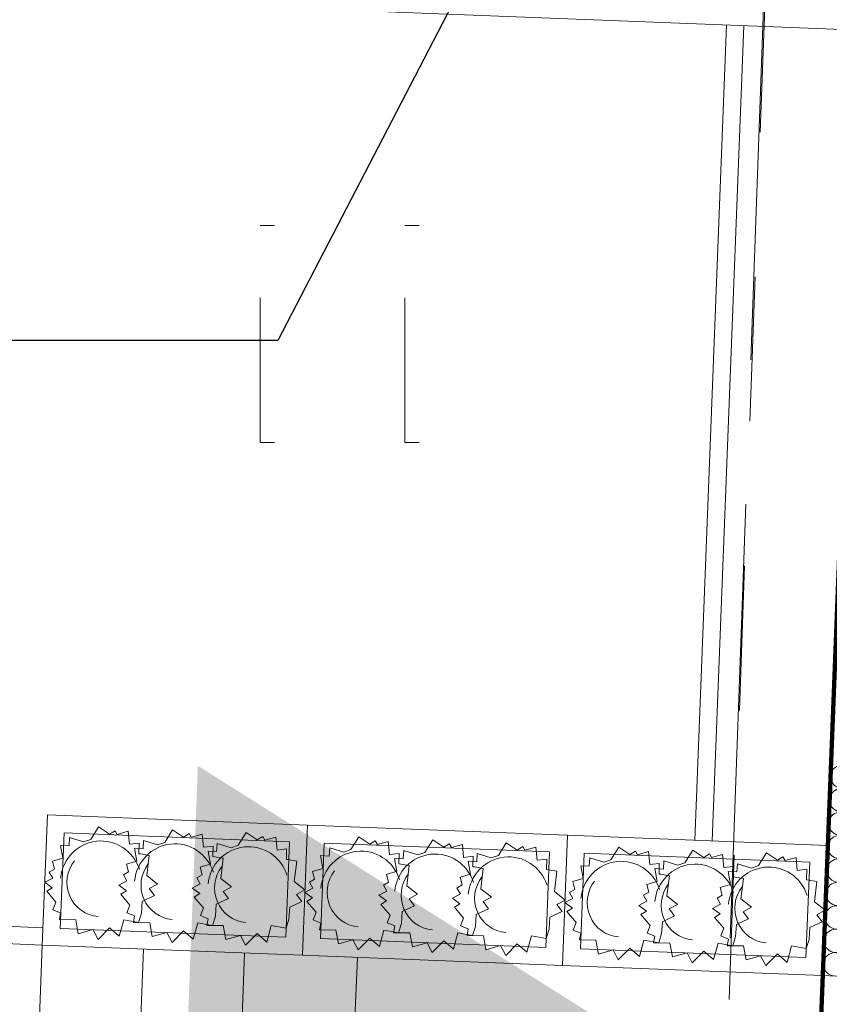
# Model space of a CAD drawing. Extents: x -198213 to 5540361, y 56395 to 5961443.
# Tile 26 of 76: x 5539577.17 to 5539579.97, y 5961341.21 to 5961344.61. Entities that reach past the tile are written whole.
import ezdxf
from ezdxf import colors
from ezdxf.entities.mleader import LeaderData, LeaderLine
from ezdxf.math import Vec2, Vec3

# ---------------------------------------------------------------- set-up
doc = ezdxf.new("R2010")
doc.units = 0
doc.header["$MEASUREMENT"] = 0
doc.linetypes.add('L_0_03', pattern=[1, 0.5, -0.5])
doc.linetypes.add('L_0_06', pattern=[2, 1.5, -0.5])
for name, color, linetype, lineweight in [('$ IE_OPISY', 7, 'Continuous', 25), ('0_Nr_Pióra__7', 8, 'Continuous', 13), ('Arch drogi_Nr_Pióra__21', 8, 'Continuous', 9), ('Arch ocieplenie_Nr_Pióra__22', 8, 'Continuous', 9), ('Arch schody_Nr_Pióra__21', 8, 'Continuous', 9), ('Arch wyburzenia_Nr_Pióra__46', 8, 'Continuous', 13), ('arch wypelnienia_Nr_Pióra__118', 8, 'Continuous', 211), ('arch wypelnienia_Nr_Pióra__55', 8, 'Continuous', 25), ('Arch wyposarzenie_Nr_Pióra__4', 8, 'Continuous', 9), ('bt_Nr_Pióra__7', 8, 'Continuous', 13), ('INWENT RZĘDNE_Nr_Pióra__21', 8, 'Continuous', 9), ('trawnik_Nr_Pióra__7', 8, 'Continuous', 13)]:
    doc.layers.add(name, color=color, linetype=linetype, lineweight=lineweight)
doc.layers.add('Arch ocieplenie', color=8, linetype='Continuous')
doc.layers.add('INWENT RZĘDNE', color=8, linetype='Continuous')
doc.styles.add('1. Elektrobau_02.2024', font='romans.shx', dxfattribs={"width": 0.8, "oblique": 10})
doc.styles.add('GENERATED_STYLE_3', font='ARIALN.TTF')

# ---------------------------------------------------------------- blocks, each defined once
blk = doc.blocks.new('Izolacja cieplna 14_22', base_point=(-133665.5534439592, 116653.1836466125))
at = {"layer": 'Arch ocieplenie_Nr_Pióra__22', "linetype": 'Continuous'}
for p, q in [((-133805.9828796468, 116655.263703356), (-133726.5572121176, 116618.3915822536)), ((-133726.823311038, 116611.5838848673), (-133808.8847599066, 116581.0239333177)), ((-133809.150927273, 116574.2144848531), (-133729.7252597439, 116537.3423637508)), ((-133729.9913586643, 116530.5346663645), (-133812.0528075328, 116499.9747148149)), ((-133812.3189748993, 116493.1652663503), (-133732.8933073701, 116456.293145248)), ((-133733.1594062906, 116449.4854478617), (-133815.2208551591, 116418.9254963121)), ((-133815.4870225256, 116412.1160478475), (-133736.0613549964, 116375.2439267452)), ((-133736.3274539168, 116368.4362293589), (-133818.3889027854, 116337.8762778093)), ((-133818.6550701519, 116331.0668293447), (-133739.2294026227, 116294.1947082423)), ((-133739.4955015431, 116287.3870108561), (-133821.5569504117, 116256.8270593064)), ((-133821.8231177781, 116250.0176108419), (-133742.397450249, 116213.1454897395)), ((-133742.6635491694, 116206.3377923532), (-133824.7249980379, 116175.7778408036)), ((-133824.9911654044, 116168.968392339), (-133745.5654978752, 116132.0962712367)), ((-133745.8315967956, 116125.2885738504), (-133827.8930456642, 116094.7286223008)), ((-133828.1592130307, 116087.9191738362), (-133748.7335455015, 116051.0470527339)), ((-133748.9996444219, 116044.2393553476), (-133831.0610932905, 116013.679403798)), ((-133831.327260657, 116006.8699553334), (-133751.9015931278, 115969.997834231)), ((-133752.1676920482, 115963.1901368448), (-133834.2291409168, 115932.6301852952))]:
    blk.add_line(p, q, dxfattribs=at)
for centre, start_param, end_param in [((-133824.4844326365, 116618.8102689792), 1.158003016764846, 5.125182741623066), ((-133708.0556768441, 116654.8449716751), 4.299595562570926, 6.283185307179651), ((-133711.223671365, 116573.7975200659), 4.299595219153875, 8.26677440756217), ((-133827.6524802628, 116537.7610504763), 1.158003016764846, 5.125182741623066), ((-133714.3917189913, 116492.7483015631), 4.299595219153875, 8.26677440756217), ((-133830.820527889, 116456.7118319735), 1.158003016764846, 5.125182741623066), ((-133717.5597666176, 116411.6990830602), 4.299595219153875, 8.26677440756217), ((-133833.9885755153, 116375.6626134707), 1.158003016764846, 5.125182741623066), ((-133720.7278142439, 116330.6498645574), 4.299595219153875, 8.26677440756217), ((-133837.1566231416, 116294.6133949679), 1.158003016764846, 5.125182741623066), ((-133723.8958618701, 116249.6006460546), 4.299595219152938, 8.26677440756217), ((-133840.3246707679, 116213.564176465), 1.158003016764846, 5.125182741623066), ((-133727.0639094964, 116168.5514275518), 4.299595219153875, 8.26677440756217), ((-133843.4927183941, 116132.5149579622), 1.158003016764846, 5.125182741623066), ((-133730.2319571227, 116087.502209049), 4.299595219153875, 8.26677440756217), ((-133846.6607660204, 116051.4657394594), 1.158003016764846, 5.125182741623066), ((-133733.400004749, 116006.4529905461), 4.299595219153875, 8.26677440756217), ((-133849.8288136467, 115970.4165209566), 1.158003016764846, 5.125182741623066), ((-133736.5680523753, 115925.4037720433), 1.607602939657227e-13, 1.983589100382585)]:
    blk.add_ellipse(centre, major_axis=(42.50223686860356, -1.661325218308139), ratio=0.9534493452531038, start_param=start_param, end_param=end_param, dxfattribs=at)
blk = doc.blocks.new('Koty wysokościowe_18', base_point=(-137190.752912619, 114932.5286945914))
at = {"layer": 'INWENT RZĘDNE_Nr_Pióra__21', "insert": (-140348.4275359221, 116132.5286945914), "char_height": 1200, "attachment_point": 7, "style": 'GENERATED_STYLE_3'}
blk.add_mtext('{85,26}', dxfattribs=at)

msp = doc.modelspace()

# ---------------------------------------------------------------- hatches: boundary and pattern name
at = {"layer": 'arch wypelnienia_Nr_Pióra__55', "linetype": 'Continuous'}
msp.add_hatch(color=256, dxfattribs=at).paths.add_polyline_path([(5539579.686754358, 5961340.831220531), (5539577.695743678, 5961339.783185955), (5539577.783624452, 5961342.031469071)], flags=0)

# ---------------------------------------------------------------- linework, layer by layer
at = {"layer": '0_Nr_Pióra__7', "linetype": 'Continuous'}
for p, q in [((5539577.999, 5961343.899), (5539578.049, 5961343.899)), ((5539578.499, 5961343.899), (5539578.549, 5961343.899)), ((5539577.999, 5961343.149), (5539578.049, 5961343.149)), ((5539578.499, 5961343.149), (5539578.549, 5961343.149))]:
    msp.add_line(p, q, dxfattribs=at)
at = {"layer": 'Arch drogi_Nr_Pióra__21', "linetype": 'Continuous'}
for p, q in [((5539579.501608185, 5961341.774036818), (5539579.611752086, 5961344.59188499)), ((5539579.5615624, 5961341.77169333), (5539579.671706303, 5961344.589541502)), ((5539577.245739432, 5961341.411870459), (5539570.24109033, 5961341.685667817)), ((5539577.248082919, 5961341.471824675), (5539572.501709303, 5961341.65735068))]:
    msp.add_line(p, q, dxfattribs=at)
at = {"layer": 'Arch schody_Nr_Pióra__21', "linetype": 'Continuous'}
for p, q in [((5539580.071401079, 5961344.573918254), (5539572.627085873, 5961344.864901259)), ((5539577.245739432, 5961341.411870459), (5539577.263315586, 5961341.861527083)), ((5539578.162628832, 5961341.826374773), (5539577.263315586, 5961341.861527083)), ((5539578.145052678, 5961341.37671815), (5539578.162628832, 5961341.826374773)), ((5539578.145052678, 5961341.37671815), (5539578.162628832, 5961341.826374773)), ((5539579.061942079, 5961341.791222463), (5539578.162628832, 5961341.826374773)), ((5539577.320926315, 5961341.799229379), (5539577.308037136, 5961341.469481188)), ((5539578.100331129, 5961341.768764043), (5539577.320926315, 5961341.799229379)), ((5539579.044365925, 5961341.34156584), (5539579.061942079, 5961341.791222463)), ((5539579.044365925, 5961341.34156584), (5539579.061942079, 5961341.791222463)), ((5539579.961255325, 5961341.756070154), (5539579.061942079, 5961341.791222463)), ((5539578.087441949, 5961341.439015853), (5539578.100331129, 5961341.768764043)), ((5539578.220239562, 5961341.764077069), (5539578.207350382, 5961341.434328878)), ((5539578.999644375, 5961341.733611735), (5539578.220239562, 5961341.764077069)), ((5539579.943679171, 5961341.306413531), (5539579.961255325, 5961341.756070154)), ((5539578.986755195, 5961341.403863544), (5539578.999644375, 5961341.733611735)), ((5539579.119552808, 5961341.72892476), (5539579.106663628, 5961341.39917657)), ((5539579.898957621, 5961341.698459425), (5539579.119552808, 5961341.72892476)), ((5539579.886068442, 5961341.368711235), (5539579.898957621, 5961341.698459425)), ((5539577.308037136, 5961341.469481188), (5539578.087441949, 5961341.439015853)), ((5539578.207350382, 5961341.434328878), (5539578.986755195, 5961341.403863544)), ((5539577.16508441, 5961339.348446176), (5539577.245739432, 5961341.411870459)), ((5539577.245739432, 5961341.411870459), (5539578.145052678, 5961341.37671815)), ((5539577.51481734, 5961339.334775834), (5539577.595472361, 5961341.398200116)), ((5539577.864550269, 5961339.321105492), (5539577.94520529, 5961341.384529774)), ((5539579.106663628, 5961341.39917657), (5539579.886068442, 5961341.368711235)), ((5539578.145052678, 5961341.37671815), (5539579.044365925, 5961341.34156584)), ((5539578.256791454, 5961339.370823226), (5539578.334907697, 5961341.369297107)), ((5539579.044365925, 5961341.34156584), (5539579.943679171, 5961341.306413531))]:
    msp.add_line(p, q, dxfattribs=at)
at = {"layer": 'Arch wyburzenia_Nr_Pióra__46', "linetype": 'Continuous'}
for p, q in [((5539579.972193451, 5961342.035856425), (5539579.943681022, 5961341.306413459)), ((5539579.943681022, 5961341.306413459), (5539580.488265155, 5961341.285126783))]:
    msp.add_line(p, q, dxfattribs=at)
at = {"layer": 'arch wypelnienia_Nr_Pióra__118', "linetype": 'Continuous', "flags": 128}
msp.add_lwpolyline([(5539579.088503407, 5961327.108979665), (5539579.056085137, 5961326.279612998), (5539592.705661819, 5961325.746081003), (5539592.73807961, 5961326.575449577), (5539592.43830908, 5961326.587167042), (5539592.731244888, 5961334.081442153), (5539592.877268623, 5961337.808595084), (5539594.915375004, 5961337.728916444), (5539595.057323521, 5961341.359881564), (5539593.0230039, 5961341.435626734), (5539593.468662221, 5961352.947035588), (5539593.768433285, 5961352.93531769), (5539593.787181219, 5961353.414952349), (5539593.287562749, 5961353.434481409), (5539593.290535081, 5961353.510523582), (5539586.99, 5961353.68), (5539586.89, 5961350.36), (5539580.53, 5961350.62), (5539580.536283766, 5961350.808512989), (5539580.015547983, 5961350.825870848), (5539579.996800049, 5961350.346236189), (5539580.29657111, 5961350.334519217), (5539579.388274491, 5961327.097264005)], close=True, dxfattribs=at)
at = {"layer": 'Arch wyposarzenie_Nr_Pióra__4', "linetype": 'Continuous'}
for p, q in [((5539577.413155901, 5961341.776832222), (5539577.440281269, 5961341.820527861)), ((5539577.440281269, 5961341.820527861), (5539577.47847815, 5961341.795251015)), ((5539577.47847815, 5961341.795251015), (5539577.497762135, 5961341.807240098)), ((5539577.497762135, 5961341.807240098), (5539577.504847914, 5961341.794524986)), ((5539577.504847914, 5961341.794524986), (5539577.542761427, 5961341.804985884)), ((5539577.542761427, 5961341.804985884), (5539577.547009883, 5961341.760160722)), ((5539577.669037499, 5961341.766830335), (5539577.696162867, 5961341.810525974)), ((5539577.696162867, 5961341.810525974), (5539577.734359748, 5961341.785249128)), ((5539577.734359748, 5961341.785249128), (5539577.753643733, 5961341.797238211)), ((5539577.753643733, 5961341.797238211), (5539577.760729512, 5961341.7845231)), ((5539577.760729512, 5961341.7845231), (5539577.798643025, 5961341.794983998)), ((5539577.798643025, 5961341.794983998), (5539577.802891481, 5961341.750158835)), ((5539577.923319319, 5961341.756890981), (5539577.950444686, 5961341.800586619)), ((5539577.950444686, 5961341.800586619), (5539577.988641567, 5961341.775309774)), ((5539577.308673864, 5961341.756469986), (5539577.338361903, 5961341.754738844)), ((5539577.31668501, 5961341.711896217), (5539577.308673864, 5961341.756469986)), ((5539577.338361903, 5961341.754738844), (5539577.340203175, 5961341.783410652)), ((5539577.340203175, 5961341.783410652), (5539577.388480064, 5961341.768434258)), ((5539577.388480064, 5961341.768434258), (5539577.413155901, 5961341.776832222)), ((5539577.547009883, 5961341.760160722), (5539577.580375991, 5961341.763915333)), ((5539577.580375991, 5961341.763915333), (5539577.579294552, 5961341.727645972)), ((5539577.594243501, 5961341.744736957), (5539577.596084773, 5961341.773408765)), ((5539577.596084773, 5961341.773408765), (5539577.644361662, 5961341.758432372)), ((5539577.644361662, 5961341.758432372), (5539577.669037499, 5961341.766830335)), ((5539577.848525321, 5961341.734797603), (5539577.850366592, 5961341.76346941)), ((5539577.850366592, 5961341.76346941), (5539577.898643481, 5961341.748493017)), ((5539577.898643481, 5961341.748493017), (5539577.923319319, 5961341.756890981)), ((5539577.988641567, 5961341.775309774), (5539578.007925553, 5961341.787298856)), ((5539578.007925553, 5961341.787298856), (5539578.015011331, 5961341.774583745)), ((5539578.015011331, 5961341.774583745), (5539578.052924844, 5961341.785044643)), ((5539578.052924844, 5961341.785044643), (5539578.0571733, 5961341.740219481)), ((5539578.312469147, 5961341.741679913), (5539578.339594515, 5961341.785375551)), ((5539578.339594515, 5961341.785375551), (5539578.377791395, 5961341.760098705)), ((5539578.377791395, 5961341.760098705), (5539578.397075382, 5961341.772087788)), ((5539578.397075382, 5961341.772087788), (5539578.40416116, 5961341.759372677)), ((5539578.40416116, 5961341.759372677), (5539578.442074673, 5961341.769833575)), ((5539578.442074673, 5961341.769833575), (5539578.446323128, 5961341.725008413)), ((5539578.568350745, 5961341.731678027), (5539578.595476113, 5961341.775373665)), ((5539578.595476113, 5961341.775373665), (5539578.633672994, 5961341.750096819)), ((5539578.633672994, 5961341.750096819), (5539578.652956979, 5961341.762085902)), ((5539578.652956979, 5961341.762085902), (5539578.660042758, 5961341.74937079)), ((5539578.660042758, 5961341.74937079), (5539578.697956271, 5961341.759831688)), ((5539578.697956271, 5961341.759831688), (5539578.702204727, 5961341.715006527)), ((5539578.822632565, 5961341.721738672), (5539578.849757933, 5961341.76543431)), ((5539578.849757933, 5961341.76543431), (5539578.887954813, 5961341.740157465)), ((5539577.564555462, 5961341.7464681), (5539577.594243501, 5961341.744736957)), ((5539577.572566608, 5961341.701894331), (5539577.564555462, 5961341.7464681)), ((5539577.579294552, 5961341.727645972), (5539577.586168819, 5961341.726980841)), ((5539577.586168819, 5961341.726980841), (5539577.615145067, 5961341.721812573)), ((5539577.802891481, 5961341.750158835), (5539577.836257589, 5961341.753913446)), ((5539577.818837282, 5961341.736528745), (5539577.848525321, 5961341.734797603)), ((5539577.826848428, 5961341.691954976), (5539577.818837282, 5961341.736528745)), ((5539577.836257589, 5961341.753913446), (5539577.83517615, 5961341.717644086)), ((5539578.0571733, 5961341.740219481), (5539578.090539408, 5961341.743974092)), ((5539578.090539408, 5961341.743974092), (5539578.08945797, 5961341.707704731)), ((5539578.23767515, 5961341.719586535), (5539578.239516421, 5961341.748258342)), ((5539578.239516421, 5961341.748258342), (5539578.287793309, 5961341.733281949)), ((5539578.287793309, 5961341.733281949), (5539578.312469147, 5961341.741679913)), ((5539578.446323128, 5961341.725008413), (5539578.479689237, 5961341.728763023)), ((5539578.479689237, 5961341.728763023), (5539578.478607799, 5961341.692493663)), ((5539578.493556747, 5961341.709584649), (5539578.495398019, 5961341.738256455)), ((5539578.495398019, 5961341.738256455), (5539578.543674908, 5961341.723280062)), ((5539578.543674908, 5961341.723280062), (5539578.568350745, 5961341.731678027)), ((5539578.747838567, 5961341.699645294), (5539578.749679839, 5961341.728317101)), ((5539578.749679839, 5961341.728317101), (5539578.797956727, 5961341.713340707)), ((5539578.887954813, 5961341.740157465), (5539578.907238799, 5961341.752146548)), ((5539578.907238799, 5961341.752146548), (5539578.914324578, 5961341.739431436)), ((5539578.914324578, 5961341.739431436), (5539578.952238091, 5961341.749892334)), ((5539578.952238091, 5961341.749892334), (5539578.956486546, 5961341.705067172)), ((5539579.211782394, 5961341.706527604), (5539579.238907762, 5961341.750223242)), ((5539579.238907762, 5961341.750223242), (5539579.277104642, 5961341.724946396)), ((5539579.277104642, 5961341.724946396), (5539579.296388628, 5961341.73693548)), ((5539579.296388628, 5961341.73693548), (5539579.303474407, 5961341.724220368)), ((5539579.303474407, 5961341.724220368), (5539579.34138792, 5961341.734681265)), ((5539579.34138792, 5961341.734681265), (5539579.345636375, 5961341.689856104)), ((5539579.467663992, 5961341.696525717), (5539579.49478936, 5961341.740221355)), ((5539579.49478936, 5961341.740221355), (5539579.53298624, 5961341.71494451)), ((5539579.53298624, 5961341.71494451), (5539579.552270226, 5961341.726933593)), ((5539579.552270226, 5961341.726933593), (5539579.559356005, 5961341.714218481)), ((5539579.559356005, 5961341.714218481), (5539579.597269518, 5961341.724679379)), ((5539579.597269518, 5961341.724679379), (5539579.601517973, 5961341.679854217)), ((5539579.721945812, 5961341.686586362), (5539579.74907118, 5961341.730282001)), ((5539579.74907118, 5961341.730282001), (5539579.78726806, 5961341.705005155)), ((5539577.280995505, 5961341.701417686), (5539577.31668501, 5961341.711896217)), ((5539577.287911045, 5961341.674592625), (5539577.280995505, 5961341.701417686)), ((5539577.536877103, 5961341.6914158), (5539577.572566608, 5961341.701894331)), ((5539577.543792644, 5961341.664590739), (5539577.536877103, 5961341.6914158)), ((5539577.615145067, 5961341.721812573), (5539577.606672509, 5961341.651914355)), ((5539577.791158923, 5961341.681476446), (5539577.826848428, 5961341.691954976)), ((5539577.83517615, 5961341.717644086), (5539577.842050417, 5961341.716978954)), ((5539577.842050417, 5961341.716978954), (5539577.871026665, 5961341.711810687)), ((5539577.871026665, 5961341.711810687), (5539577.862554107, 5961341.641912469)), ((5539578.08945797, 5961341.707704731), (5539578.096332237, 5961341.707039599)), ((5539578.096332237, 5961341.707039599), (5539578.125308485, 5961341.701871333)), ((5539578.125308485, 5961341.701871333), (5539578.116835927, 5961341.631973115)), ((5539578.207987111, 5961341.721317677), (5539578.23767515, 5961341.719586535)), ((5539578.215998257, 5961341.676743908), (5539578.207987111, 5961341.721317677)), ((5539578.463868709, 5961341.71131579), (5539578.493556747, 5961341.709584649)), ((5539578.471879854, 5961341.666742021), (5539578.463868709, 5961341.71131579)), ((5539578.478607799, 5961341.692493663), (5539578.485482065, 5961341.691828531)), ((5539578.485482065, 5961341.691828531), (5539578.514458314, 5961341.686660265)), ((5539578.702204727, 5961341.715006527), (5539578.735570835, 5961341.718761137)), ((5539578.718150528, 5961341.701376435), (5539578.747838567, 5961341.699645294)), ((5539578.726161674, 5961341.656802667), (5539578.718150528, 5961341.701376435)), ((5539578.735570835, 5961341.718761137), (5539578.734489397, 5961341.682491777)), ((5539578.797956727, 5961341.713340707), (5539578.822632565, 5961341.721738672)), ((5539578.956486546, 5961341.705067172), (5539578.989852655, 5961341.708821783)), ((5539578.989852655, 5961341.708821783), (5539578.988771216, 5961341.672552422)), ((5539579.136988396, 5961341.684434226), (5539579.138829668, 5961341.713106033)), ((5539579.138829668, 5961341.713106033), (5539579.187106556, 5961341.698129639)), ((5539579.187106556, 5961341.698129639), (5539579.211782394, 5961341.706527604)), ((5539579.345636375, 5961341.689856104), (5539579.379002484, 5961341.693610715)), ((5539579.379002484, 5961341.693610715), (5539579.377921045, 5961341.657341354)), ((5539579.392869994, 5961341.674432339), (5539579.394711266, 5961341.703104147)), ((5539579.394711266, 5961341.703104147), (5539579.442988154, 5961341.688127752)), ((5539579.442988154, 5961341.688127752), (5539579.467663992, 5961341.696525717)), ((5539579.647151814, 5961341.664492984), (5539579.648993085, 5961341.693164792)), ((5539579.648993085, 5961341.693164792), (5539579.697269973, 5961341.678188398)), ((5539579.78726806, 5961341.705005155), (5539579.806552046, 5961341.716994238)), ((5539579.806552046, 5961341.716994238), (5539579.813637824, 5961341.704279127)), ((5539579.813637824, 5961341.704279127), (5539579.851551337, 5961341.714740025)), ((5539579.851551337, 5961341.714740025), (5539579.855799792, 5961341.669914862)), ((5539577.269994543, 5961341.664176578), (5539577.287911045, 5961341.674592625)), ((5539577.281554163, 5961341.643484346), (5539577.269994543, 5961341.664176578)), ((5539577.525876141, 5961341.654174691), (5539577.543792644, 5961341.664590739)), ((5539577.537435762, 5961341.633482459), (5539577.525876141, 5961341.654174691)), ((5539577.78015796, 5961341.644235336), (5539577.798074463, 5961341.654651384)), ((5539577.798074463, 5961341.654651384), (5539577.791158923, 5961341.681476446)), ((5539578.180308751, 5961341.666265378), (5539578.215998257, 5961341.676743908)), ((5539578.187224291, 5961341.639440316), (5539578.180308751, 5961341.666265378)), ((5539578.436190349, 5961341.656263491), (5539578.471879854, 5961341.666742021)), ((5539578.443105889, 5961341.629438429), (5539578.436190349, 5961341.656263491)), ((5539578.514458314, 5961341.686660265), (5539578.505985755, 5961341.616762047)), ((5539578.690472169, 5961341.646324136), (5539578.726161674, 5961341.656802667)), ((5539578.734489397, 5961341.682491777), (5539578.741363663, 5961341.681826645)), ((5539578.741363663, 5961341.681826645), (5539578.770339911, 5961341.676658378)), ((5539578.770339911, 5961341.676658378), (5539578.761867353, 5961341.60676016)), ((5539578.988771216, 5961341.672552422), (5539578.995645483, 5961341.67188729)), ((5539578.995645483, 5961341.67188729), (5539579.024621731, 5961341.666719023)), ((5539579.024621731, 5961341.666719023), (5539579.016149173, 5961341.596820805)), ((5539579.107300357, 5961341.686165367), (5539579.136988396, 5961341.684434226)), ((5539579.115311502, 5961341.641591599), (5539579.107300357, 5961341.686165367)), ((5539579.363181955, 5961341.676163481), (5539579.392869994, 5961341.674432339)), ((5539579.371193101, 5961341.631589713), (5539579.363181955, 5961341.676163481)), ((5539579.377921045, 5961341.657341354), (5539579.384795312, 5961341.656676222)), ((5539579.384795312, 5961341.656676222), (5539579.413771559, 5961341.651507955)), ((5539579.601517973, 5961341.679854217), (5539579.634884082, 5961341.683608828)), ((5539579.617463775, 5961341.666224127), (5539579.647151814, 5961341.664492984)), ((5539579.62547492, 5961341.621650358), (5539579.617463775, 5961341.666224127)), ((5539579.634884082, 5961341.683608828), (5539579.633802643, 5961341.647339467)), ((5539579.697269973, 5961341.678188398), (5539579.721945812, 5961341.686586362)), ((5539579.855799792, 5961341.669914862), (5539579.889165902, 5961341.673669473)), ((5539579.889165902, 5961341.673669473), (5539579.888084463, 5961341.637400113)), ((5539577.254226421, 5961341.628995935), (5539577.281554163, 5961341.643484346)), ((5539577.280372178, 5961341.609840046), (5539577.254226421, 5961341.628995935)), ((5539577.510108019, 5961341.618994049), (5539577.537435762, 5961341.633482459)), ((5539577.606672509, 5961341.651914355), (5539577.643722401, 5961341.622640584)), ((5539577.643722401, 5961341.622640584), (5539577.61478296, 5961341.607013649)), ((5539577.764389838, 5961341.609054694), (5539577.791717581, 5961341.623543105)), ((5539577.791717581, 5961341.623543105), (5539577.78015796, 5961341.644235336)), ((5539577.862554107, 5961341.641912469), (5539577.899603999, 5961341.612638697)), ((5539578.116835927, 5961341.631973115), (5539578.153885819, 5961341.602699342)), ((5539578.169307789, 5961341.629024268), (5539578.187224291, 5961341.639440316)), ((5539578.18086741, 5961341.608332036), (5539578.169307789, 5961341.629024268)), ((5539578.425189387, 5961341.619022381), (5539578.443105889, 5961341.629438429)), ((5539578.697387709, 5961341.619499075), (5539578.690472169, 5961341.646324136)), ((5539579.079621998, 5961341.631113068), (5539579.115311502, 5961341.641591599)), ((5539579.086537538, 5961341.604288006), (5539579.079621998, 5961341.631113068)), ((5539579.335503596, 5961341.621111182), (5539579.371193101, 5961341.631589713)), ((5539579.342419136, 5961341.59428612), (5539579.335503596, 5961341.621111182)), ((5539579.413771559, 5961341.651507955), (5539579.405299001, 5961341.581609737)), ((5539579.589785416, 5961341.611171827), (5539579.62547492, 5961341.621650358)), ((5539579.633802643, 5961341.647339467), (5539579.64067691, 5961341.646674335)), ((5539579.64067691, 5961341.646674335), (5539579.669653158, 5961341.641506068)), ((5539579.669653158, 5961341.641506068), (5539579.6611806, 5961341.57160785)), ((5539579.888084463, 5961341.637400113), (5539579.89495873, 5961341.636734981)), ((5539579.89495873, 5961341.636734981), (5539579.923934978, 5961341.631566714)), ((5539579.923934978, 5961341.631566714), (5539579.915462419, 5961341.561668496)), ((5539577.261076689, 5961341.597607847), (5539577.280372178, 5961341.609840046)), ((5539577.292999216, 5961341.56020639), (5539577.261076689, 5961341.597607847)), ((5539577.536253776, 5961341.599838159), (5539577.510108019, 5961341.618994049)), ((5539577.516958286, 5961341.587605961), (5539577.536253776, 5961341.599838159)), ((5539577.548880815, 5961341.550204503), (5539577.516958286, 5961341.587605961)), ((5539577.61478296, 5961341.607013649), (5539577.633326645, 5961341.582730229)), ((5539577.790535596, 5961341.589898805), (5539577.764389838, 5961341.609054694)), ((5539577.771240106, 5961341.577666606), (5539577.790535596, 5961341.589898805)), ((5539577.899603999, 5961341.612638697), (5539577.870664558, 5961341.597011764)), ((5539577.870664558, 5961341.597011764), (5539577.889208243, 5961341.572728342)), ((5539578.153885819, 5961341.602699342), (5539578.124946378, 5961341.587072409)), ((5539578.124946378, 5961341.587072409), (5539578.143490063, 5961341.562788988)), ((5539578.153539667, 5961341.593843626), (5539578.18086741, 5961341.608332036)), ((5539578.179685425, 5961341.574687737), (5539578.153539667, 5961341.593843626)), ((5539578.409421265, 5961341.583841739), (5539578.436749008, 5961341.59833015)), ((5539578.436749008, 5961341.59833015), (5539578.425189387, 5961341.619022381)), ((5539578.505985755, 5961341.616762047), (5539578.543035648, 5961341.587488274)), ((5539578.543035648, 5961341.587488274), (5539578.514096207, 5961341.571861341)), ((5539578.663703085, 5961341.573902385), (5539578.691030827, 5961341.588390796)), ((5539578.679471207, 5961341.609083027), (5539578.697387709, 5961341.619499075)), ((5539578.691030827, 5961341.588390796), (5539578.679471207, 5961341.609083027)), ((5539578.761867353, 5961341.60676016), (5539578.798917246, 5961341.577486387)), ((5539579.016149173, 5961341.596820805), (5539579.053199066, 5961341.567547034)), ((5539579.068621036, 5961341.593871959), (5539579.086537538, 5961341.604288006)), ((5539579.080180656, 5961341.573179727), (5539579.068621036, 5961341.593871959)), ((5539579.324502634, 5961341.583870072), (5539579.342419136, 5961341.59428612)), ((5539579.596700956, 5961341.584346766), (5539579.589785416, 5961341.611171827)), ((5539577.282504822, 5961341.533799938), (5539577.292999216, 5961341.56020639)), ((5539577.591073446, 5961341.562863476), (5539577.588162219, 5961341.521591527)), ((5539577.633326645, 5961341.582730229), (5539577.591073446, 5961341.562863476)), ((5539577.803162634, 5961341.540265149), (5539577.771240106, 5961341.577666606)), ((5539577.846955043, 5961341.552861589), (5539577.844043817, 5961341.511589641)), ((5539577.889208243, 5961341.572728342), (5539577.846955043, 5961341.552861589)), ((5539578.143490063, 5961341.562788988), (5539578.101236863, 5961341.542922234)), ((5539578.160389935, 5961341.562455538), (5539578.179685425, 5961341.574687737)), ((5539578.192312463, 5961341.52505408), (5539578.160389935, 5961341.562455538)), ((5539578.435567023, 5961341.56468585), (5539578.409421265, 5961341.583841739)), ((5539578.416271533, 5961341.552453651), (5539578.435567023, 5961341.56468585)), ((5539578.44819406, 5961341.515052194), (5539578.416271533, 5961341.552453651)), ((5539578.514096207, 5961341.571861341), (5539578.532639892, 5961341.547577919)), ((5539578.689848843, 5961341.554746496), (5539578.663703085, 5961341.573902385)), ((5539578.670553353, 5961341.542514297), (5539578.689848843, 5961341.554746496)), ((5539578.798917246, 5961341.577486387), (5539578.769977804, 5961341.561859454)), ((5539578.769977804, 5961341.561859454), (5539578.78852149, 5961341.537576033)), ((5539579.053199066, 5961341.567547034), (5539579.024259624, 5961341.551920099)), ((5539579.024259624, 5961341.551920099), (5539579.04280331, 5961341.527636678)), ((5539579.052852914, 5961341.558691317), (5539579.080180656, 5961341.573179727)), ((5539579.078998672, 5961341.539535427), (5539579.052852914, 5961341.558691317)), ((5539579.308734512, 5961341.548689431), (5539579.336062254, 5961341.563177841)), ((5539579.336062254, 5961341.563177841), (5539579.324502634, 5961341.583870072)), ((5539579.405299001, 5961341.581609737), (5539579.442348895, 5961341.552335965)), ((5539579.442348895, 5961341.552335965), (5539579.413409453, 5961341.536709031)), ((5539579.563016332, 5961341.538750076), (5539579.590344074, 5961341.553238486)), ((5539579.578784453, 5961341.573930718), (5539579.596700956, 5961341.584346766)), ((5539579.590344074, 5961341.553238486), (5539579.578784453, 5961341.573930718)), ((5539579.6611806, 5961341.57160785), (5539579.698230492, 5961341.542334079)), ((5539579.915462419, 5961341.561668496), (5539579.952512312, 5961341.532394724)), ((5539577.308849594, 5961341.522935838), (5539577.282504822, 5961341.533799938)), ((5539577.304859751, 5961341.499821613), (5539577.308849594, 5961341.522935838)), ((5539577.53838642, 5961341.523798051), (5539577.548880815, 5961341.550204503)), ((5539577.564731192, 5961341.512933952), (5539577.53838642, 5961341.523798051)), ((5539577.588162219, 5961341.521591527), (5539577.578147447, 5961341.489815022)), ((5539577.79266824, 5961341.513858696), (5539577.803162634, 5961341.540265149)), ((5539578.101236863, 5961341.542922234), (5539578.098325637, 5961341.501650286)), ((5539578.181818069, 5961341.498647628), (5539578.192312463, 5961341.52505408)), ((5539578.490386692, 5961341.527711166), (5539578.487475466, 5961341.486439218)), ((5539578.532639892, 5961341.547577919), (5539578.490386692, 5961341.527711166)), ((5539578.70247588, 5961341.50511284), (5539578.670553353, 5961341.542514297)), ((5539578.78852149, 5961341.537576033), (5539578.74626829, 5961341.517709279)), ((5539579.04280331, 5961341.527636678), (5539579.00055011, 5961341.507769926)), ((5539579.059703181, 5961341.527303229), (5539579.078998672, 5961341.539535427)), ((5539579.091625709, 5961341.489901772), (5539579.059703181, 5961341.527303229)), ((5539579.334880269, 5961341.529533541), (5539579.308734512, 5961341.548689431)), ((5539579.315584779, 5961341.517301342), (5539579.334880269, 5961341.529533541)), ((5539579.413409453, 5961341.536709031), (5539579.431953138, 5961341.51242561)), ((5539579.589162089, 5961341.519594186), (5539579.563016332, 5961341.538750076)), ((5539579.569866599, 5961341.507361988), (5539579.589162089, 5961341.519594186)), ((5539579.698230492, 5961341.542334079), (5539579.669291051, 5961341.526707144)), ((5539579.669291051, 5961341.526707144), (5539579.687834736, 5961341.502423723)), ((5539579.952512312, 5961341.532394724), (5539579.923572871, 5961341.516767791)), ((5539577.361373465, 5961341.49891502), (5539577.304859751, 5961341.499821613)), ((5539577.370100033, 5961341.450932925), (5539577.361373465, 5961341.49891502)), ((5539577.527381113, 5961341.498991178), (5539577.511758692, 5961341.442293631)), ((5539577.578147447, 5961341.489815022), (5539577.527381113, 5961341.498991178)), ((5539577.560741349, 5961341.489819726), (5539577.564731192, 5961341.512933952)), ((5539577.617255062, 5961341.488913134), (5539577.560741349, 5961341.489819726)), ((5539577.625981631, 5961341.440931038), (5539577.617255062, 5961341.488913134)), ((5539577.783262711, 5961341.488989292), (5539577.76764029, 5961341.432291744)), ((5539577.834029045, 5961341.479813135), (5539577.783262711, 5961341.488989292)), ((5539577.819013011, 5961341.502994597), (5539577.79266824, 5961341.513858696)), ((5539577.815023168, 5961341.479880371), (5539577.819013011, 5961341.502994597)), ((5539577.844043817, 5961341.511589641), (5539577.834029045, 5961341.479813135)), ((5539578.098325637, 5961341.501650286), (5539578.088310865, 5961341.469873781)), ((5539578.20816284, 5961341.487783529), (5539578.181818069, 5961341.498647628)), ((5539578.204172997, 5961341.464669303), (5539578.20816284, 5961341.487783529)), ((5539578.437699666, 5961341.488645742), (5539578.44819406, 5961341.515052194)), ((5539578.464044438, 5961341.477781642), (5539578.437699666, 5961341.488645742)), ((5539578.487475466, 5961341.486439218), (5539578.477460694, 5961341.454662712)), ((5539578.691981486, 5961341.478706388), (5539578.70247588, 5961341.50511284)), ((5539578.74626829, 5961341.517709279), (5539578.743357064, 5961341.476437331)), ((5539579.00055011, 5961341.507769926), (5539578.997638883, 5961341.466497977)), ((5539579.081131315, 5961341.46349532), (5539579.091625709, 5961341.489901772)), ((5539579.347507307, 5961341.479899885), (5539579.315584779, 5961341.517301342)), ((5539579.389699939, 5961341.492558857), (5539579.386788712, 5961341.451286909)), ((5539579.431953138, 5961341.51242561), (5539579.389699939, 5961341.492558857)), ((5539579.601789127, 5961341.46996053), (5539579.569866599, 5961341.507361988)), ((5539579.687834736, 5961341.502423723), (5539579.645581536, 5961341.482556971)), ((5539579.942116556, 5961341.492484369), (5539579.899863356, 5961341.472617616)), ((5539579.923572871, 5961341.516767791), (5539579.942116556, 5961341.492484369)), ((5539577.420582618, 5961341.465118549), (5539577.370100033, 5961341.450932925)), ((5539577.438451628, 5961341.431025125), (5539577.420582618, 5961341.465118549)), ((5539577.478234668, 5961341.471213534), (5539577.438451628, 5961341.431025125)), ((5539577.511758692, 5961341.442293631), (5539577.478234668, 5961341.471213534)), ((5539577.676464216, 5961341.455116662), (5539577.625981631, 5961341.440931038)), ((5539577.694333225, 5961341.421023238), (5539577.676464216, 5961341.455116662)), ((5539577.734116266, 5961341.461211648), (5539577.694333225, 5961341.421023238)), ((5539577.76764029, 5961341.432291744), (5539577.734116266, 5961341.461211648)), ((5539577.871536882, 5961341.478973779), (5539577.815023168, 5961341.479880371)), ((5539577.880263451, 5961341.430991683), (5539577.871536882, 5961341.478973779)), ((5539577.988398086, 5961341.451272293), (5539577.948615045, 5961341.411083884)), ((5539578.02192211, 5961341.42235239), (5539577.988398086, 5961341.451272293)), ((5539578.03754453, 5961341.479049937), (5539578.02192211, 5961341.42235239)), ((5539578.088310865, 5961341.469873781), (5539578.03754453, 5961341.479049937)), ((5539578.26068671, 5961341.463762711), (5539578.204172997, 5961341.464669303)), ((5539578.269413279, 5961341.415780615), (5539578.26068671, 5961341.463762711)), ((5539578.426694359, 5961341.463838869), (5539578.411071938, 5961341.407141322)), ((5539578.477460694, 5961341.454662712), (5539578.426694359, 5961341.463838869)), ((5539578.460054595, 5961341.454667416), (5539578.464044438, 5961341.477781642)), ((5539578.516568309, 5961341.453760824), (5539578.460054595, 5961341.454667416)), ((5539578.525294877, 5961341.405778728), (5539578.516568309, 5961341.453760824)), ((5539578.682575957, 5961341.453836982), (5539578.666953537, 5961341.397139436)), ((5539578.733342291, 5961341.444660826), (5539578.682575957, 5961341.453836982)), ((5539578.718326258, 5961341.467842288), (5539578.691981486, 5961341.478706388)), ((5539578.714336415, 5961341.444728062), (5539578.718326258, 5961341.467842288)), ((5539578.743357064, 5961341.476437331), (5539578.733342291, 5961341.444660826)), ((5539578.997638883, 5961341.466497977), (5539578.987624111, 5961341.434721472)), ((5539579.107476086, 5961341.452631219), (5539579.081131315, 5961341.46349532)), ((5539579.103486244, 5961341.429516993), (5539579.107476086, 5961341.452631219)), ((5539579.337012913, 5961341.453493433), (5539579.347507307, 5961341.479899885)), ((5539579.363357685, 5961341.442629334), (5539579.337012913, 5961341.453493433)), ((5539579.386788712, 5961341.451286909), (5539579.376773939, 5961341.419510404)), ((5539579.591294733, 5961341.443554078), (5539579.601789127, 5961341.46996053)), ((5539579.645581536, 5961341.482556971), (5539579.64267031, 5961341.441285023)), ((5539579.899863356, 5961341.472617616), (5539579.89695213, 5961341.431345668)), ((5539577.930746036, 5961341.445177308), (5539577.880263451, 5961341.430991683)), ((5539577.948615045, 5961341.411083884), (5539577.930746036, 5961341.445177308)), ((5539578.319895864, 5961341.42996624), (5539578.269413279, 5961341.415780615)), ((5539578.337764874, 5961341.395872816), (5539578.319895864, 5961341.42996624)), ((5539578.377547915, 5961341.436061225), (5539578.337764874, 5961341.395872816)), ((5539578.411071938, 5961341.407141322), (5539578.377547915, 5961341.436061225)), ((5539578.575777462, 5961341.419964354), (5539578.525294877, 5961341.405778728)), ((5539578.593646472, 5961341.385870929), (5539578.575777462, 5961341.419964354)), ((5539578.633429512, 5961341.426059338), (5539578.593646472, 5961341.385870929)), ((5539578.666953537, 5961341.397139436), (5539578.633429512, 5961341.426059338)), ((5539578.770850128, 5961341.443821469), (5539578.714336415, 5961341.444728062)), ((5539578.779576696, 5961341.395839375), (5539578.770850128, 5961341.443821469)), ((5539578.887711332, 5961341.416119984), (5539578.847928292, 5961341.375931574)), ((5539578.921235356, 5961341.387200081), (5539578.887711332, 5961341.416119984)), ((5539578.936857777, 5961341.443897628), (5539578.921235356, 5961341.387200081)), ((5539578.987624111, 5961341.434721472), (5539578.936857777, 5961341.443897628)), ((5539579.159999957, 5961341.428610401), (5539579.103486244, 5961341.429516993)), ((5539579.168726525, 5961341.380628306), (5539579.159999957, 5961341.428610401)), ((5539579.326007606, 5961341.42868656), (5539579.310385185, 5961341.371989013)), ((5539579.376773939, 5961341.419510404), (5539579.326007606, 5961341.42868656)), ((5539579.359367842, 5961341.419515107), (5539579.363357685, 5961341.442629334)), ((5539579.415881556, 5961341.418608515), (5539579.359367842, 5961341.419515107)), ((5539579.424608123, 5961341.37062642), (5539579.415881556, 5961341.418608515)), ((5539579.581889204, 5961341.418684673), (5539579.566266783, 5961341.361987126)), ((5539579.632655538, 5961341.409508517), (5539579.581889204, 5961341.418684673)), ((5539579.617639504, 5961341.432689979), (5539579.591294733, 5961341.443554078)), ((5539579.613649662, 5961341.409575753), (5539579.617639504, 5961341.432689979)), ((5539579.64267031, 5961341.441285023), (5539579.632655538, 5961341.409508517)), ((5539579.89695213, 5961341.431345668), (5539579.886937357, 5961341.399569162)), ((5539578.830059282, 5961341.410024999), (5539578.779576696, 5961341.395839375)), ((5539578.847928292, 5961341.375931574), (5539578.830059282, 5961341.410024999)), ((5539579.21920911, 5961341.394813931), (5539579.168726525, 5961341.380628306)), ((5539579.237078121, 5961341.360720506), (5539579.21920911, 5961341.394813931)), ((5539579.276861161, 5961341.400908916), (5539579.237078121, 5961341.360720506)), ((5539579.310385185, 5961341.371989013), (5539579.276861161, 5961341.400908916)), ((5539579.475090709, 5961341.384812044), (5539579.424608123, 5961341.37062642)), ((5539579.492959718, 5961341.350718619), (5539579.475090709, 5961341.384812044)), ((5539579.532742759, 5961341.39090703), (5539579.492959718, 5961341.350718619)), ((5539579.566266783, 5961341.361987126), (5539579.532742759, 5961341.39090703)), ((5539579.670163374, 5961341.408669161), (5539579.613649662, 5961341.409575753)), ((5539579.678889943, 5961341.360687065), (5539579.670163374, 5961341.408669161)), ((5539579.836171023, 5961341.408745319), (5539579.820548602, 5961341.352047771)), ((5539579.886937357, 5961341.399569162), (5539579.836171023, 5961341.408745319)), ((5539579.729372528, 5961341.374872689), (5539579.678889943, 5961341.360687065)), ((5539579.747241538, 5961341.340779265), (5539579.729372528, 5961341.374872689)), ((5539579.787024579, 5961341.380967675), (5539579.747241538, 5961341.340779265)), ((5539579.820548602, 5961341.352047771), (5539579.787024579, 5961341.380967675))]:
    msp.add_line(p, q, dxfattribs=at)
for centre, major_axis, start_param, end_param in [((5539577.448302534, 5961341.629124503), (-0.005568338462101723, -0.1424566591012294), 1.927534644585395, 4.65296226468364), ((5539577.704184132, 5961341.619122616), (-0.005568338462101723, -0.1424566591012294), 1.927534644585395, 4.65296226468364), ((5539577.958465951, 5961341.609183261), (-0.005568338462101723, -0.1424566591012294), 1.927534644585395, 4.652962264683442), ((5539578.34761578, 5961341.593972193), (-0.005568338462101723, -0.1424566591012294), 1.927534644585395, 4.65296226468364), ((5539578.603497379, 5961341.583970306), (-0.005568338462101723, -0.1424566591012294), 1.92753464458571, 4.652962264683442), ((5539578.857779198, 5961341.574030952), (-0.005568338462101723, -0.1424566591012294), 1.92753464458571, 4.652962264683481), ((5539577.448302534, 5961341.629124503), (-0.004661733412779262, -0.1192626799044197), 4.078422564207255, 6.243896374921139), ((5539577.704184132, 5961341.619122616), (-0.004661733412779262, -0.1192626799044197), 4.078422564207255, 6.243896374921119), ((5539579.246929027, 5961341.558819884), (-0.005568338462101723, -0.1424566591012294), 1.927534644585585, 4.652962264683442), ((5539579.502810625, 5961341.548817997), (-0.005568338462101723, -0.1424566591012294), 1.927534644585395, 4.65296226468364), ((5539579.757092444, 5961341.538878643), (-0.005568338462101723, -0.1424566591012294), 1.927534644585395, 4.65296226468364), ((5539577.958465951, 5961341.609183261), (-0.004661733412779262, -0.1192626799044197), 4.078422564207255, 6.243896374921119), ((5539578.34761578, 5961341.593972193), (-0.004661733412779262, -0.1192626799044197), 4.078422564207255, 6.243896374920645), ((5539578.603497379, 5961341.583970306), (-0.004661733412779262, -0.1192626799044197), 4.078422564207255, 6.243896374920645), ((5539578.857779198, 5961341.574030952), (-0.004661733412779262, -0.1192626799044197), 4.078422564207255, 6.243896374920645), ((5539579.246929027, 5961341.558819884), (-0.004661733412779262, -0.1192626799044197), 4.078422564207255, 6.243896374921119), ((5539579.502810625, 5961341.548817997), (-0.004661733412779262, -0.1192626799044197), 4.078422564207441, 6.243896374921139), ((5539579.757092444, 5961341.538878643), (-0.004661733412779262, -0.1192626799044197), 4.078422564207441, 6.243896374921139)]:
    msp.add_ellipse(centre, major_axis=major_axis, ratio=0.9820051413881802, start_param=start_param, end_param=end_param, dxfattribs=at)
at = {"layer": 'bt_Nr_Pióra__7', "linetype": 'L_0_06', "flags": 128}
msp.add_lwpolyline([(5539579.560000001, 5961326.370000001), (5539592.23, 5961325.88), (5539592.456942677, 5961331.685950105), (5539592.800246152, 5961331.675969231), (5539592.6, 5961325.48), (5539579.075, 5961326.014), (5539579.85, 5961347.77), (5539580.41, 5961347.74)], close=True, dxfattribs=at)
at = {"layer": 'trawnik_Nr_Pióra__7', "linetype": 'L_0_03', "flags": 128}
msp.add_lwpolyline([(5539577.65243825, 5961325.01223794), (5539575.850000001, 5961335.03), (5539573.9, 5961345.78), (5539579.782002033, 5961345.734261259), (5539579.075, 5961326.014), (5539592.6, 5961325.48), (5539592.445000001, 5961324.710000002)], close=True, dxfattribs=at)
for points in [[(5539577.999, 5961343.149), (5539577.999, 5961343.899)], [(5539578.499, 5961343.149), (5539578.499, 5961343.899)]]:
    msp.add_lwpolyline(points, dxfattribs=at)

# ---------------------------------------------------------------- block references
at = {"layer": 'Arch ocieplenie', "color": 104, "linetype": 'Continuous', "lineweight": 9, "true_color": 0x029e21, "xscale": 0.001, "yscale": 0.001, "zscale": 0.001}
msp.add_blockref('Izolacja cieplna 14_22', (5539580.172040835, 5961342.028044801), dxfattribs=at)
at = {"layer": 'INWENT RZĘDNE', "xscale": 0.001, "yscale": 0.001, "zscale": 0.001}
msp.add_blockref('Koty wysokościowe_18', (5539576.646841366, 5961340.307389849), dxfattribs=at)

# ---------------------------------------------------------------- leaders
at = {"layer": '$ IE_OPISY'}
ml = msp.add_multileader_mtext('Standard', dxfattribs=at)
ml.set_content('T10', color=7, style='1. Elektrobau_02.2024')
ml.set_leader_properties(linetype='ByLayer', lineweight=-1)
ml.build(insert=Vec2(0, 0))
ml.multileader.update_dxf_attribs({"text_left_attachment_type": 6, "text_right_attachment_type": 6, "dogleg_length": 1.152167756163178, "arrow_head_size": 0.5})
ctx = ml.context
ctx.base_point, ctx.char_height, ctx.arrow_head_size, ctx.landing_gap_size, ctx.plane_origin = Vec3(5539521.283347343, 5961360.161570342), 1, 0.5, 0.09000000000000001, Vec3(5539609.006947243, 5961181.466836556)
ctx.left_attachment, ctx.right_attachment, ctx.text_align_type, ctx.attachment_type = 6, 6, 2, 2
notes = []
notes.append((ctx, [(0, (1, 1, 0), (5539524.52478615, 5961360.161570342), (-1, 0), 1.152167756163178, [(0, [(5539579.793978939, 5961332.252505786)], 0, [])])]))
ctx.mtext.insert, ctx.mtext.width, ctx.mtext.alignment, ctx.mtext.flow_direction = Vec3(5539523.282618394, 5961361.361570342), 1.433364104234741, 3, 5
ml = msp.add_multileader_mtext('Standard', dxfattribs=at)
ml.set_content('E7', color=7, style='1. Elektrobau_02.2024')
ml.set_leader_properties(linetype='ByLayer', lineweight=-1)
ml.build(insert=Vec2(0, 0))
ml.multileader.update_dxf_attribs({"text_left_attachment_type": 6, "text_right_attachment_type": 6, "dogleg_length": 1.152167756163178, "arrow_head_size": 0.5})
ctx = ml.context
ctx.base_point, ctx.char_height, ctx.arrow_head_size, ctx.landing_gap_size, ctx.plane_origin = Vec3(5539521.542337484, 5961358.143606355), 1, 0.5, 0.09000000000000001, Vec3(5539575.976304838, 5961185.965192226)
ctx.left_attachment, ctx.right_attachment, ctx.text_align_type, ctx.attachment_type = 6, 6, 2, 2
notes.append((ctx, [(0, (1, 1, 0), (5539524.418845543, 5961358.143606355), (-1, 0), 1.152167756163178, [(0, [(5539579.595404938, 5961331.3073875)], 0, [])])]))
ctx.mtext.insert, ctx.mtext.width, ctx.mtext.alignment, ctx.mtext.flow_direction = Vec3(5539523.176677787, 5961359.343606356), 1.433364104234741, 3, 5
ml = msp.add_multileader_mtext('Standard', dxfattribs=at)
ml.set_content('T13', color=7, style='1. Elektrobau_02.2024')
ml.set_leader_properties(linetype='ByLayer', lineweight=-1)
ml.build(insert=Vec2(0, 0))
ml.multileader.update_dxf_attribs({"text_left_attachment_type": 6, "text_right_attachment_type": 6, "dogleg_length": 1.152167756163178, "arrow_head_size": 0.5})
ctx = ml.context
ctx.base_point, ctx.char_height, ctx.arrow_head_size, ctx.landing_gap_size, ctx.plane_origin = Vec3(5539574.785410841, 5961343.50107655), 1, 0.5, 0.09000000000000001, Vec3(5539659.11206692, 5961165.713749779)
ctx.left_attachment, ctx.right_attachment, ctx.text_align_type, ctx.attachment_type = 6, 6, 2, 2
notes.append((ctx, [(0, (1, 1, 0), (5539578.06043574, 5961343.50107655), (-1, 0), 1.152167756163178, [(0, [(5539580.381719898, 5961347.978194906)], 0, [])])]))
ctx.mtext.insert, ctx.mtext.width, ctx.mtext.alignment, ctx.mtext.flow_direction = Vec3(5539576.818267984, 5961344.70107655), 1.433364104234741, 3, 5
for ctx, leaders in notes:
    for number, flags, end, landing, length, lines in leaders:
        leader = LeaderData()
        leader.index, (leader.has_last_leader_line, leader.has_dogleg_vector, leader.attachment_direction) = number, flags
        leader.last_leader_point, leader.dogleg_vector, leader.dogleg_length = Vec3(end), Vec3(landing), length
        for number, points, colour, breaks in lines:
            line = LeaderLine()
            line.index, line.vertices, line.color, line.breaks = number, Vec3.list(points), colors.encode_raw_color(colour), breaks
            leader.lines.append(line)
        ctx.leaders.append(leader)

doc.saveas('drawing.dxf')
